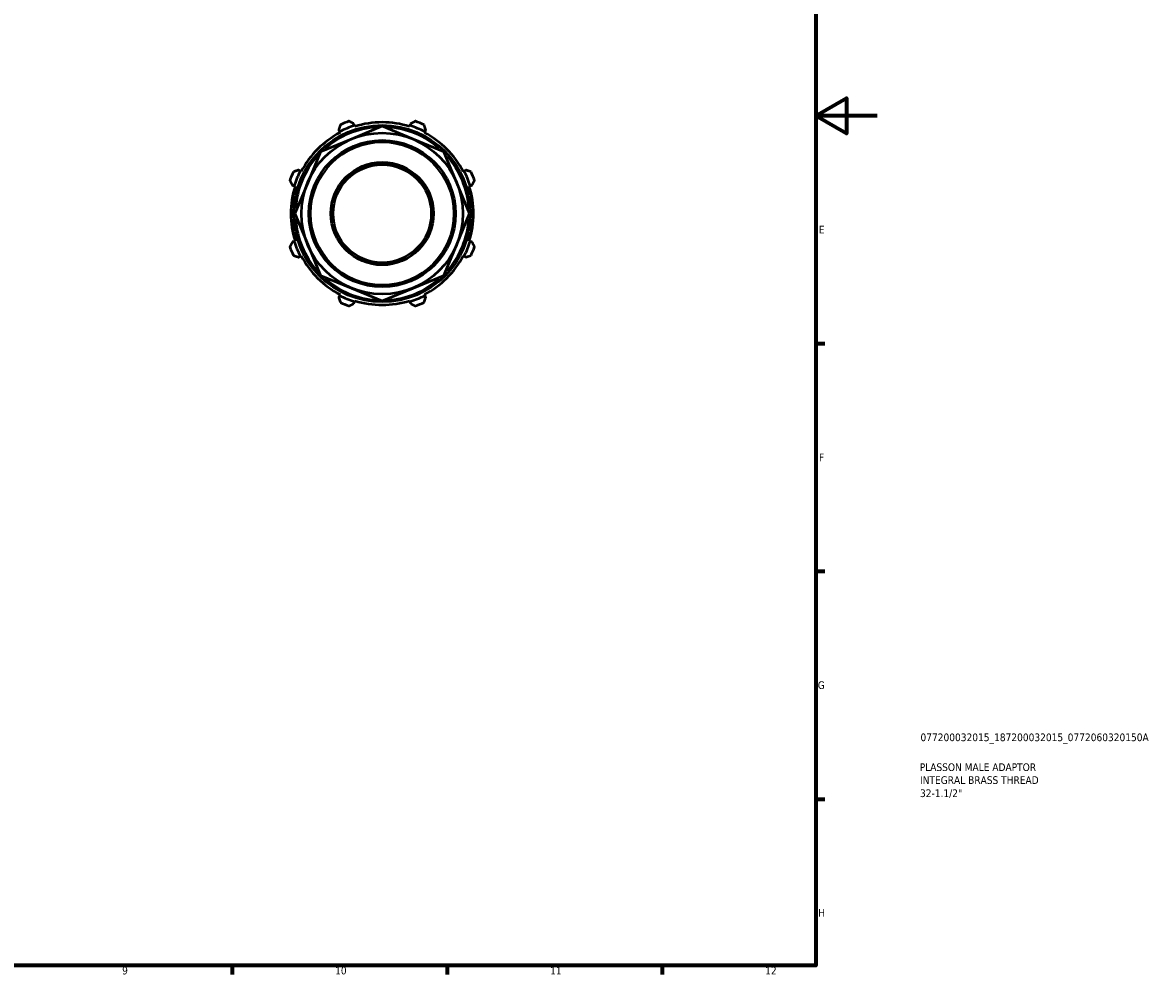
# Model space of a CAD drawing. Header units: millimetres. Extents: x 0 to 931, y 0 to 645.
# Tile 4 of 5: x 562 to 931, y 17 to 327. Entities that reach past the tile are written whole.
import ezdxf

# ---------------------------------------------------------------- set-up
doc = ezdxf.new("R2010")
doc.units = ezdxf.units.MM
for name, color, linetype, lineweight in [('Border (ISO)', 7, 'Continuous', 70), ('Title (ISO)', 7, 'Continuous', 50), ('Visible (ISO)', 7, 'Continuous', 50), ('Visible Narrow (ISO)', 7, 'Continuous', 35)]:
    doc.layers.add(name, color=color, linetype=linetype, lineweight=lineweight)
doc.styles.add('Note Text (ISO)', font='tahoma.ttf')

# ---------------------------------------------------------------- blocks, each defined once
blk = doc.blocks.new('Borders Default Border')
at = {"layer": 'Border (ISO)'}
for p, q in [((821, 222.75), (823.9, 222.75)), ((821, 148.5), (823.9, 148.5)), ((821, 74.25), (823.9, 74.25)), ((630.75, 20), (630.75, 17.1)), ((700.83, 20), (700.83, 17.1)), ((770.92, 20), (770.92, 17.1))]:
    blk.add_line(p, q, dxfattribs=at)
at = {"layer": 'Border (ISO)', "flags": 128}
for points in [[(20, 20), (20, 574), (821, 574), (821, 20), (20, 20)], [(841, 297), (821, 297), (831, 302.77), (831, 291.23), (821, 297)]]:
    blk.add_lwpolyline(points, dxfattribs=at)
at = {"layer": 'Border (ISO)', "color": 232, "true_color": 0xca0064, "char_height": 2.5, "attachment_point": 7, "style": 'Note Text (ISO)'}
for s, insert in [('E', (821.94, 258.63)), ('F', (822, 184.38)), ('G', (821.61, 110.08)), ('H', (821.74, 35.88)), ('9', (594.88, 17.05)), ('10', (664.29, 17.05)), ('11', (734.37, 17.1)), ('12', (804.46, 17.1))]:
    blk.add_mtext(s, dxfattribs=dict(at, insert=insert))
blk = doc.blocks.new('Title Blocks ISO')
at = {"layer": 'Title (ISO)', "color": 232, "true_color": 0xca0064, "style": 'Note Text (ISO)'}
for tag, p in [('PART_NUMBER_001', (34.08, 73.13)), ('DESCRIPTION_001', (33.84, 63.4)), ('DESCRIPTION_002', (33.93, 59.19)), ('DESCRIPTION_003', (33.93, 54.91))]:
    blk.add_attdef(tag, p, '', height=2.5, dxfattribs=at)

msp = doc.modelspace()

# ---------------------------------------------------------------- linework, layer by layer
at = {"layer": 'Visible (ISO)'}
for p, q in [((665.458, 292.355), (665.754, 291.788)), ((665.754, 291.788), (665.901, 291.504)), ((679.643, 293.564), (669.582, 289.397)), ((670.598, 293.794), (670.405, 294.405)), ((670.694, 293.489), (670.598, 293.794)), ((689.704, 289.397), (679.643, 293.564)), ((688.688, 293.794), (688.592, 293.489)), ((688.881, 294.405), (688.688, 293.794)), ((693.385, 291.504), (693.532, 291.788)), ((693.532, 291.788), (693.828, 292.355)), ((669.582, 289.397), (659.52, 285.229)), ((699.766, 285.229), (689.704, 289.397)), ((659.52, 285.229), (655.353, 275.168)), ((703.933, 275.168), (699.766, 285.229)), ((652.962, 278.996), (652.394, 279.291)), ((653.245, 278.848), (652.962, 278.996)), ((706.324, 278.996), (706.04, 278.848)), ((706.892, 279.291), (706.324, 278.996)), ((650.345, 274.344), (650.955, 274.152)), ((650.955, 274.152), (651.26, 274.056)), ((655.353, 275.168), (651.185, 265.107)), ((708.101, 265.107), (703.933, 275.168)), ((708.026, 274.056), (708.331, 274.152)), ((708.331, 274.152), (708.941, 274.344)), ((651.185, 265.107), (655.353, 255.045)), ((703.933, 255.045), (708.101, 265.107)), ((650.955, 256.061), (650.345, 255.869)), ((651.26, 256.158), (650.955, 256.061)), ((655.353, 255.045), (659.52, 244.984)), ((699.766, 244.984), (703.933, 255.045)), ((708.331, 256.061), (708.026, 256.158)), ((708.941, 255.869), (708.331, 256.061)), ((652.394, 250.922), (652.962, 251.217)), ((652.962, 251.217), (653.245, 251.365)), ((706.04, 251.365), (706.324, 251.217)), ((706.324, 251.217), (706.892, 250.922)), ((659.52, 244.984), (669.582, 240.816)), ((689.704, 240.816), (699.766, 244.984)), ((669.582, 240.816), (679.643, 236.649)), ((679.643, 236.649), (689.704, 240.816)), ((665.754, 238.425), (665.458, 237.858)), ((665.901, 238.709), (665.754, 238.425)), ((670.405, 235.808), (670.598, 236.419)), ((670.598, 236.419), (670.694, 236.724)), ((688.592, 236.724), (688.688, 236.419)), ((688.688, 236.419), (688.881, 235.808)), ((693.532, 238.425), (693.385, 238.709)), ((693.828, 237.858), (693.532, 238.425))]:
    msp.add_line(p, q, dxfattribs=at)
for radius in [28.8, 26.292, 23.901, 16.731, 16]:
    msp.add_circle((679.643, 265.107), radius, dxfattribs=at)
for radius, start, end in [(32, 109.79198, 115.20802), (29.76, 72.5, 107.5), (32, 64.79198, 70.20802), (29.76, 117.5, 152.5), (30.08, 107.5, 117.5), (30.08, 62.5, 72.5), (29.76, 27.5, 62.5), (32, 154.79198, 160.20802), (30.08, 152.5, 162.5), (30.08, 17.5, 27.5), (32, 19.79198, 25.20802), (29.76, 162.5, 197.5), (29.76, 342.5, 17.5), (30.08, 197.5, 207.5), (30.08, 332.5, 342.5), (32, 199.79198, 205.20802), (29.76, 207.5, 242.5), (29.76, 297.5, 332.5), (32, 334.79198, 340.20802), (30.08, 242.5, 252.5), (32, 244.79198, 250.20802), (29.76, 252.5, 287.5), (30.08, 287.5, 297.5), (32, 289.79198, 295.20802)]:
    msp.add_arc((679.643, 265.107), radius, start, end, dxfattribs=at)
for points, weights in [([(670.405, 294.405), (669.623, 294.802), (668.807, 295.216)], [1.0056366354, 1.01076070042, 1.01508155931]), ([(690.478, 295.216), (689.663, 294.802), (688.881, 294.405)], [1.01508155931, 1.01076070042, 1.0056366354]), ([(666.014, 294.059), (665.73, 293.19), (665.458, 292.355)], [1.01508155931, 1.01076070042, 1.0056366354]), ([(693.828, 292.355), (693.556, 293.19), (693.272, 294.059)], [1.0056366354, 1.01076070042, 1.01508155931]), ([(652.394, 279.291), (651.56, 279.019), (650.69, 278.736)], [1.0056366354, 1.01076070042, 1.01508155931]), ([(708.595, 278.736), (707.726, 279.019), (706.892, 279.291)], [1.01508155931, 1.01076070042, 1.0056366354]), ([(649.533, 275.942), (649.947, 275.127), (650.345, 274.344)], [1.01508155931, 1.01076070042, 1.0056366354]), ([(708.941, 274.344), (709.339, 275.127), (709.753, 275.942)], [1.0056366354, 1.01076070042, 1.01508155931]), ([(650.345, 255.869), (649.947, 255.086), (649.533, 254.271)], [1.0056366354, 1.01076070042, 1.01508155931]), ([(709.753, 254.271), (709.339, 255.086), (708.941, 255.869)], [1.01508155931, 1.01076070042, 1.0056366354]), ([(650.69, 251.478), (651.56, 251.194), (652.394, 250.922)], [1.01508155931, 1.01076070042, 1.0056366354]), ([(706.892, 250.922), (707.726, 251.194), (708.595, 251.478)], [1.0056366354, 1.01076070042, 1.01508155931]), ([(665.458, 237.858), (665.73, 237.023), (666.014, 236.154)], [1.0056366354, 1.01076070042, 1.01508155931]), ([(693.272, 236.154), (693.556, 237.023), (693.828, 237.858)], [1.01508155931, 1.01076070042, 1.0056366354]), ([(668.807, 234.997), (669.623, 235.411), (670.405, 235.808)], [1.01508155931, 1.01076070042, 1.0056366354]), ([(688.881, 235.808), (689.663, 235.411), (690.478, 234.997)], [1.0056366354, 1.01076070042, 1.01508155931])]:
    msp.add_rational_spline(points, weights, degree=2, dxfattribs=at)
at = {"layer": 'Visible Narrow (ISO)'}
msp.add_circle((679.643, 265.107), 23.262, dxfattribs=at)
for start, end in [(93.61035, 131.38965), (48.61035, 86.38965), (138.61035, 176.38965), (3.61035, 41.38965), (183.61035, 221.38965), (318.61035, 356.38965), (228.61035, 266.38965), (273.61035, 311.38965)]:
    msp.add_arc((679.643, 265.107), 28.16, start, end, dxfattribs=at)

# ---------------------------------------------------------------- block references
msp.add_blockref('Borders Default Border', (0, 0))
msp.add_blockref('Title Blocks ISO', (821, 20)).add_auto_attribs({'PART_NUMBER_001': '077200032015_187200032015_0772060320150A', 'DESCRIPTION_001': 'PLASSON MALE ADAPTOR', 'DESCRIPTION_002': 'INTEGRAL BRASS THREAD', 'DESCRIPTION_003': '32-1.1/2"'})

doc.saveas('drawing.dxf')
